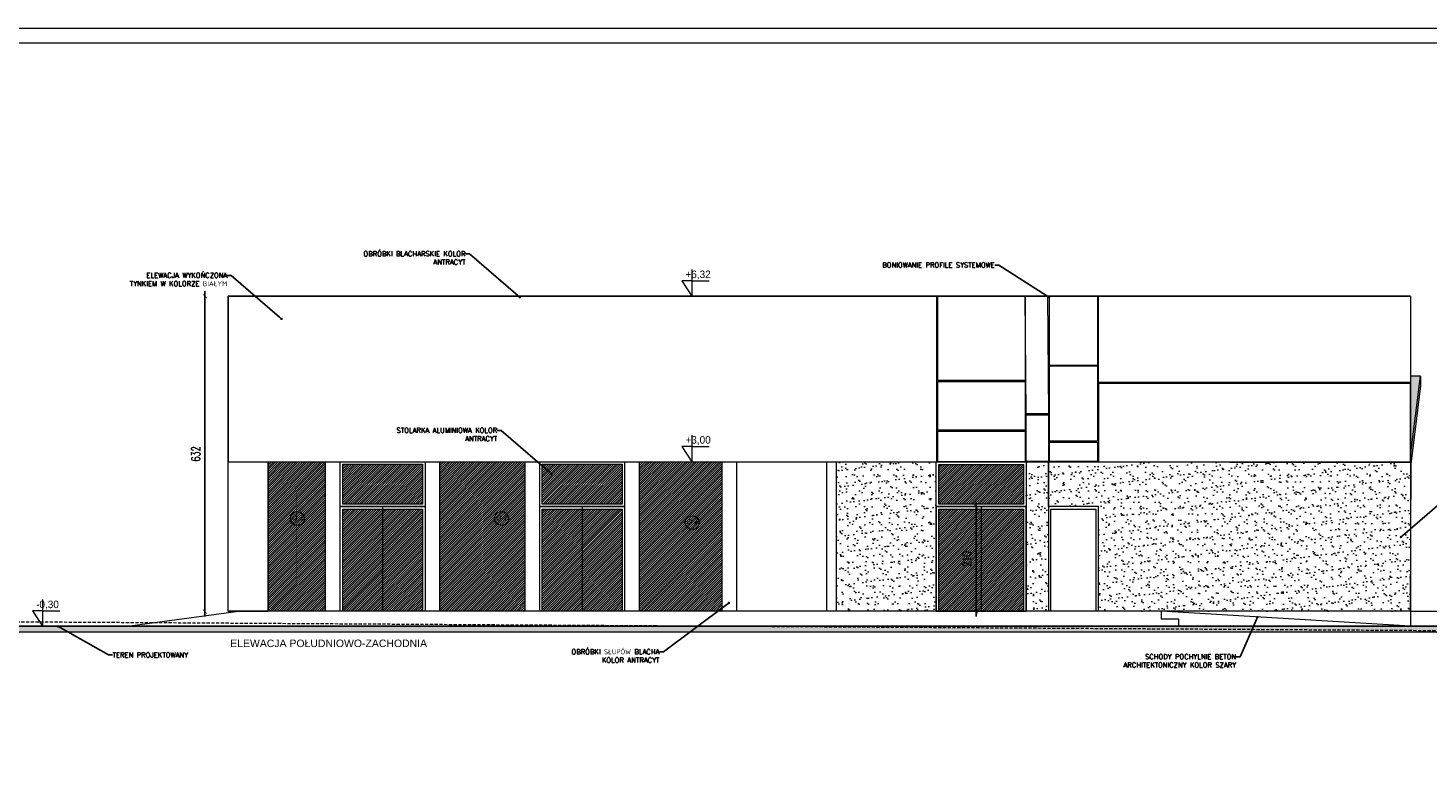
# Model space of a CAD drawing. Header units: millimetres. Extents: x -115268 to 140687, y -37779 to 24471.
# Tile 79 of 256: x 44469 to 47276, y -4547 to -3062. Entities that reach past the tile are written whole.
import ezdxf
from ezdxf import colors
from ezdxf.entities.mleader import LeaderData, LeaderLine
from ezdxf.math import Vec2, Vec3

# ---------------------------------------------------------------- set-up
doc = ezdxf.new("R2010")
doc.units = ezdxf.units.MM
doc.header["$PDMODE"] = 2
doc.header["$PDSIZE"] = 1
doc.linetypes.add('DASHED', pattern=[19.05, 12.7, -6.35])
doc.layers.get('0').update_dxf_attribs({"lineweight": 9})
for name, color, linetype, lineweight in [('A_CIENKA', 7, 'Continuous', 9), ('A_HATCH', 8, 'Continuous', 9), ('A_PRZERYW', 8, 'DASHED', 9), ('A_RAMKA', 7, 'Continuous', 9), ('A_WIDOK', 253, 'Continuous', 9), ('\x9dciany', 7, 'Continuous', 9)]:
    doc.layers.add(name, color=color, linetype=linetype, lineweight=lineweight)
doc.layers.add('A_WYMIAR', color=253, linetype='Continuous', lineweight=5, transparency=0.2)
doc.styles.add('Arial', font='arial.ttf')
doc.styles.add('romans 1-100', font='romans.shx', dxfattribs={"width": 0.7, "height": 17})
doc.dimstyles.new('___SKALA_1_100', dxfattribs={"dimscale": 10, "dimtxt": 17, "dimasz": 0.8, "dimexe": 2, "dimexo": 2, "dimgap": 1, "dimtad": 1, "dimdec": 4, "dimrnd": 0.5, "dimdsep": 46, "dimtxsty": 'romans 1-100', "dimblk": 'ARCHTICK', "dimcen": 0.1, "dimdle": 1, "dimse1": 1, "dimse2": 1, "dimadec": 0, "dimazin": 0, "dimtfac": 1, "dimtdec": 4, "dimtix": 1, "dimtmove": 0, "dimatfit": 3, "dimldrblk": 'ARCHTICK', "dimfxl": 6, "dimfxlon": 1, "dimtolj": 1, "dimarcsym": 0})
pattern_1 = [(37.5, (7236.782, 5995.005), (-0.800016, 24.470662), [0, -19.304, 0, -21.59, 0, -20.6375]), (7.5, (7236.782, 5995.005), (22.476164, 35.841255), [0, -10.414, 0, -17.399, 0, -6.6675]), (327.5, (7221.161, 5995.005), (39.549619, 0.071859), [0, -6.35, 0, -22.86, 0, -29.845]), (317.5, (7221.16, 5995.005), (38.177823, 11.146466), [0, -3.175, 0, -14.986, 0, -17.145])]

# ---------------------------------------------------------------- blocks, each defined once
blk = doc.blocks.new('_Dot')
at = {"color": 0, "linetype": 'ByBlock', "lineweight": -2}
blk.add_line((-0.5, 0), (-1, 0), dxfattribs=at)
at = {"color": 0, "linetype": 'ByBlock', "const_width": 0.5}
blk.add_lwpolyline([(-0.25, 0, 1), (0.25, 0, 1)], format="xyb", close=True, dxfattribs=at)
blk = doc.blocks.new('_ArchTick')
at = {"color": 0, "linetype": 'ByBlock', "const_width": 0.15}
blk.add_lwpolyline([(-0.5, -0.5), (0.5, 0.5)], dxfattribs=at)
blk = doc.blocks.new('*D790')
at = {"layer": 'A_WIDOK', "color": 0, "lineweight": -2, "transparency": 16777216}
blk.add_line((44823.9, -3589.7), (44823.9, -4241.7), dxfattribs=at)
at = {"layer": 'Defpoints', "color": 0, "transparency": 16777216}
for p in [(44870.1, -3599.7), (44823.9, -4231.7), (44870.1, -4231.7)]:
    blk.add_point(p, dxfattribs=at)
at = {"layer": 'A_WIDOK', "color": 0, "lineweight": -2, "transparency": 16777216, "xscale": 8, "yscale": 8, "zscale": 8}
for p, rotation in [((44823.9, -3599.7), 90), ((44823.9, -4231.7), 270)]:
    blk.add_blockref('_ArchTick', p, dxfattribs=dict(at, rotation=rotation))
at = {"layer": 'A_WIDOK', "color": 0, "transparency": 16777216, "insert": (44805.4, -3915.7), "char_height": 17, "attachment_point": 5, "rotation": 90, "style": 'romans 1-100'}
blk.add_mtext('\\A1;632', dxfattribs=at)
blk = doc.blocks.new('*D585')
at = {"layer": 'A_WYMIAR', "color": 0, "lineweight": -2, "transparency": 16777216}
blk.add_line((46369.9, -4241.4), (46369.9, -4011.4), dxfattribs=at)
at = {"layer": 'Defpoints', "color": 0, "transparency": 16777216}
for p in [(46369.9, -4021.4), (46369.9, -4021.4), (46369.9, -4231.4)]:
    blk.add_point(p, dxfattribs=at)
at = {"layer": 'A_WYMIAR', "color": 0, "lineweight": -2, "transparency": 16777216, "xscale": 8, "yscale": 8, "zscale": 8}
for p, rotation in [((46369.9, -4021.4), 90), ((46369.9, -4231.4), 270)]:
    blk.add_blockref('_ArchTick', p, dxfattribs=dict(at, rotation=rotation))
at = {"layer": 'A_WYMIAR', "color": 0, "transparency": 16777216, "insert": (46351.4, -4126.4), "char_height": 17, "attachment_point": 5, "rotation": 90, "style": 'romans 1-100'}
blk.add_mtext('\\A1;210', dxfattribs=at)

msp = doc.modelspace()

# ---------------------------------------------------------------- hatches: boundary and pattern name
at = {"layer": 'A_CIENKA', "transparency": 33554534}
h = msp.add_hatch(color=32, dxfattribs=at)
h.dxf.hatch_style = 1
h.paths.add_polyline_path([(47260.71591, -3759.57586), (47240.78906, -3759.57586), (47240.78906, -3774.83482), (47240.79355, -3774.83482), (47240.79355, -3919.08471)])
h.paths.add_polyline_path([(47260.71591, -3779.57585), (47260.71591, -3759.57586), (47240.79355, -3919.08471), (47240.79355, -3931.39335), (47240.79352, -3933.18285), (47241.22149, -3933.1839), (47241.21307, -3936.08248)])
at = {"layer": 'A_HATCH', "true_color": 0x000000, "transparency": 33554559}
h = msp.add_hatch(color=18, dxfattribs=at)
h.dxf.hatch_style = 1
h.paths.add_polyline_path([(47808.12011, -4272.69777), (47808.12011, -4261.15667), (44322.30594, -4261.15667), (44322.30594, -4272.69777)])
at = {"layer": '\x9dciany', "true_color": 0x636466, "transparency": 33554534}
h = msp.add_hatch(dxfattribs=at)
h.set_pattern_fill('ANSI31', color=251, angle=-2e-14)
h.paths.add_polyline_path([(45860.04868, -3931.39185), (45695.04868, -3931.39185), (45695.04868, -4231.15805), (45860.04868, -4231.15805)])
h.paths.add_polyline_path([(45659.96009, -4026.15598), (45499.96009, -4026.15667), (45500.13728, -4231.15805), (45660.13728, -4231.15736)])
h.paths.add_polyline_path([(45465.04868, -3931.39121), (45295.04868, -3931.39121), (45295.04868, -4231.15805), (45465.04868, -4231.15805)])
h.paths.add_polyline_path([(45259.95959, -4026.15598), (45099.95959, -4026.15598), (45100.13778, -4231.15736), (45260.13778, -4231.15736)])
h.paths.add_polyline_path([(45065.04868, -3931.39066), (44950.23867, -3931.39066), (44950.23867, -4231.15805), (45065.04868, -4231.15805)])
h.paths.add_polyline_path([(46069.96675, -4231.15667), (45887.66949, -4231.15667), (45887.66949, -4231.15805), (46069.96675, -4231.15805)])
h = msp.add_hatch(dxfattribs=at)
h.set_pattern_fill('ANSI31', color=251, angle=-2e-14)
h.paths.add_polyline_path([(45260.04868, -3936.39088), (45100.04868, -3936.39088), (45100.04868, -4016.15667), (45260.04868, -4016.15667)])
h = msp.add_hatch(dxfattribs=at)
h.set_pattern_fill('ANSI31', color=251, angle=-2e-14)
h.paths.add_polyline_path([(45660.04868, -3936.39088), (45500.04868, -3936.39088), (45500.04868, -4016.15667), (45660.04868, -4016.15667)])
at = {"layer": '\x9dciany', "true_color": 0x136734}
h = msp.add_hatch(dxfattribs=at)
h.set_pattern_fill('AR-SAND', color=116, scale=0.5)
h.set_pattern_definition(pattern_1)
h.paths.add_polyline_path([(46470.04972, -3931.3925), (46470.04972, -4021.15667), (46290.05004, -4021.39426), (46290.05004, -3931.63009), (46090.0564, -3931.3925), (46090.0564, -4230.80972), (46290.05004, -4230.80972), (46290.05004, -4021.39507), (46470.04972, -4021.39507), (46470.04972, -4230.80972), (46515.05533, -4230.80972), (46515.05533, -4021.39537), (46515.04975, -4021.39537), (46515.04986, -3931.3925)])
at = {"layer": '\x9dciany', "true_color": 0x636466, "transparency": 33554534}
h = msp.add_hatch(dxfattribs=at)
h.set_pattern_fill('ANSI31', color=251, angle=-2e-14)
h.paths.add_polyline_path([(46465.04972, -3936.62928), (46295.05004, -3936.62928), (46295.05004, -4016.39507), (46465.04972, -4016.39507)])
at = {"layer": '\x9dciany', "true_color": 0x136734}
h = msp.add_hatch(dxfattribs=at)
h.set_pattern_fill('AR-SAND', color=116, scale=0.5)
h.set_pattern_definition(pattern_1)
h.paths.add_polyline_path([(47240.78906, -3933.18197), (46515.07776, -3931.39546), (46515.07776, -4021.39537), (46615.04869, -4021.39561), (46615.04817, -4231.15805), (47240.70943, -4231.15805), (47240.78906, -4203.72077)])
at = {"layer": '\x9dciany', "true_color": 0x636466, "transparency": 33554534}
h = msp.add_hatch(dxfattribs=at)
h.set_pattern_fill('ANSI31', color=251, angle=-2e-14)
h.paths.add_polyline_path([(46380.04988, -4026.39507), (46295.05004, -4026.39507), (46295.05004, -4230.80972), (46380.04988, -4230.80972)])
h.paths.add_polyline_path([(46465.04972, -4026.39507), (46380.04988, -4026.39507), (46380.04988, -4230.80972), (46465.04972, -4230.80972)])

# ---------------------------------------------------------------- linework, layer by layer
at = {"ltscale": 0.5}
for points in [[(45095.04868, -3931.39088), (45265.04868, -3931.39088), (45265.04868, -4021.15667), (45095.04868, -4021.15667)], [(45100.04868, -3936.39088), (45260.04868, -3936.39088), (45260.04868, -4016.15667), (45100.04868, -4016.15667)], [(45495.04868, -3931.39088), (45665.04868, -3931.39088), (45665.04868, -4021.15667), (45495.04868, -4021.15667)], [(45500.04868, -3936.39088), (45660.04868, -3936.39088), (45660.04868, -4016.15667), (45500.04868, -4016.15667)], [(46290.05004, -3931.62928), (46470.04972, -3931.62928), (46470.04972, -4021.39507), (46290.05004, -4021.39507)], [(46295.05004, -3936.62928), (46465.04972, -3936.62928), (46465.04972, -4016.39507), (46295.05004, -4016.39507)], [(46520.04975, -4026.39537), (46610.04868, -4026.39537), (46610.04868, -4231.15667), (46520.04975, -4231.15667)]]:
    msp.add_lwpolyline(points, close=True, dxfattribs=at)
for points in [[(45095.04868, -4231.15667), (45095.04868, -4021.15667), (45265.04868, -4021.15667), (45265.04868, -4231.15667)], [(45100.04868, -4231.15667), (45100.04868, -4026.15667), (45260.04868, -4026.15667), (45260.04868, -4231.15667)], [(45495.04868, -4231.15667), (45495.04868, -4021.15667), (45665.04868, -4021.15667), (45665.04868, -4231.15667)], [(45500.04868, -4231.15667), (45500.04868, -4026.15667), (45660.04868, -4026.15667), (45660.04868, -4231.15667)]]:
    msp.add_lwpolyline(points, dxfattribs=at)
at = {"color": 8, "ltscale": 0.5}
for points in [[(45180.04868, -4021.15667), (45180.04868, -4231.15667)], [(45580.04868, -4021.15667), (45580.04868, -4231.15667)]]:
    msp.add_lwpolyline(points, dxfattribs=at)
at = {"layer": 'A_CIENKA'}
for p, q in [((45800.10203, -3546.24115), (45800.10203, -3599.6693)), ((45800.10203, -3568.88621), (45780.10203, -3568.88621)), ((45780.10203, -3568.88621), (45800.10203, -3599.6693)), ((45800.10203, -3568.88621), (45835.01243, -3568.88621)), ((44870.05947, -3599.66814), (47240.78906, -3599.66814)), ((44870.05947, -4231.15805), (44870.05947, -3599.66814)), ((46291.15719, -3599.66814), (44870.05947, -3599.66814)), ((44870.05947, -3599.66814), (44870.05947, -3931.27433)), ((46291.15719, -3931.27433), (46291.15719, -3599.66814)), ((47240.78906, -3599.66814), (47240.78906, -4231.15805)), ((45800.10203, -3900.60877), (45780.10203, -3900.60877)), ((45780.10203, -3900.60877), (45800.10203, -3931.39185)), ((45800.10203, -3877.96371), (45800.10203, -3931.39185)), ((45800.10203, -3900.60877), (45835.01243, -3900.60877)), ((44870.05947, -3931.27433), (46291.15719, -3931.27433)), ((44498.21112, -4207.72852), (44498.21112, -4261.15667)), ((44498.21112, -4230.37359), (44478.21112, -4230.37359)), ((44478.21112, -4230.37359), (44498.21112, -4261.15667)), ((44498.21112, -4230.37359), (44533.12152, -4230.37359)), ((47240.78906, -4231.15805), (44870.05947, -4231.15805)), ((47240.78906, -4231.15667), (47384.35484, -4231.15667)), ((47808.12011, -4261.15667), (44322.30594, -4261.15667)), ((47808.12011, -4261.15805), (44705.4071, -4261.15805))]:
    msp.add_line(p, q, dxfattribs=at)
at = {"layer": 'A_CIENKA', "color": 8}
for p, q in [((47240.78906, -3599.66814), (44870.05947, -3599.66814)), ((47240.78906, -4231.15667), (44870.05947, -4231.15667))]:
    msp.add_line(p, q, dxfattribs=at)
at = {"layer": 'A_CIENKA', "color": 0}
for p, q in [((44668.28906, -4261.15667), (44890.78906, -4231.15667)), ((47240.78906, -4261.15667), (46740.78906, -4231.15667)), ((47240.78906, -4231.15805), (47240.78906, -4261.15805))]:
    msp.add_line(p, q, dxfattribs=at)
at = {"layer": 'A_CIENKA'}
for points in [[(44142.30594, -3062.13865), (48342.30594, -3062.13865), (48342.30594, -6032.13865), (44142.30594, -6032.13865), (44142.30594, -3062.13865)], [(47240.79355, -3919.08471), (47260.71591, -3759.57586), (47240.79355, -3759.57586)], [(47260.71591, -3759.57586), (47260.71591, -3779.57585), (47241.21307, -3936.08248)]]:
    msp.add_lwpolyline(points, dxfattribs=at)
for points in [[(46293.15719, -3599.66814), (46468.05993, -3599.66814), (46468.05993, -3768.7701), (46293.15719, -3768.7701)], [(46515.05533, -3835.37374), (46470.05993, -3835.37374), (46468.06128, -3599.66814), (46513.05668, -3599.66814)], [(46613.05508, -3890.1189), (46517.05981, -3890.1189), (46517.05981, -3599.66814), (46613.05508, -3599.66814)], [(46615.05956, -3599.66814), (47240.78906, -3599.66814), (47240.78906, -3772.83188), (46615.05956, -3772.83188)], [(46517.05981, -3737.6299), (46613.05957, -3737.6299), (46613.05957, -3739.68645), (46517.05981, -3739.68645)], [(46293.15719, -3770.76982), (46468.05545, -3770.76982), (46468.05545, -3868.30627), (46293.15719, -3868.30627)], [(47240.79355, -3774.83482), (46615.05508, -3774.83482), (46615.05508, -3931.39335), (47240.79355, -3931.39335)], [(46470.05993, -3837.37223), (46515.05533, -3837.37223), (46515.05533, -3931.09069), (46470.05993, -3931.09069)], [(46293.15719, -3870.30455), (46468.05993, -3870.30455), (46468.05993, -3931.3571), (46293.15719, -3931.3571)], [(46517.05981, -3892.11731), (46613.05508, -3892.11731), (46613.05508, -3930.80996), (46517.05981, -3930.80996)], [(44870.05947, -3931.39335), (44950.23867, -3931.39335), (44950.23867, -4231.24652), (44870.05947, -4231.24652)], [(44950.23867, -3931.39066), (45065.04868, -3931.39066), (45065.04868, -4231.15805), (44950.23867, -4231.15805)], [(45295.04868, -3931.39121), (45465.04868, -3931.39121), (45465.04868, -4231.15805), (45295.04868, -4231.15805)], [(45695.04868, -3931.39185), (45860.04868, -3931.39185), (45860.04868, -4231.15805), (45695.04868, -4231.15805)], [(45890.04868, -3931.42098), (46069.96675, -3931.42098), (46069.96675, -4231.15805), (45890.04868, -4231.15805)], [(46090.0564, -3931.3925), (46515.07776, -3931.3925), (46515.07776, -4230.80972), (46090.0564, -4230.80972)], [(46515.04986, -3931.39539), (47241.22149, -3933.1839), (47240.35664, -4231.15805), (46615.04817, -4231.15805), (46615.04869, -4021.39561), (46515.04975, -4021.39537)], [(46290.05004, -4021.39507), (46470.04972, -4021.39507), (46470.04972, -4231.39525), (46290.05004, -4231.39525)], [(46295.05004, -4026.39507), (46465.04972, -4026.39507), (46465.04972, -4230.80972), (46295.05004, -4230.80972)]]:
    msp.add_lwpolyline(points, close=True, dxfattribs=at)
at = {"layer": 'A_CIENKA', "color": 0}
msp.add_lwpolyline([(46740.78906, -4231.15667), (46740.78906, -4246.15667), (46775.78906, -4246.15667), (46775.78906, -4261.15667)], dxfattribs=at)
at = {"layer": 'A_HATCH'}
msp.add_lwpolyline([(47808.12011, -4272.69777), (44322.30594, -4272.69777), (44322.30594, -4261.15667), (47808.12011, -4261.15667)], dxfattribs=at)
msp.add_lwpolyline([(47808.12011, -4272.69777), (44322.30594, -4272.69777), (44322.30594, -4261.15667), (47808.12011, -4261.15667)], dxfattribs=at)
at = {"layer": 'A_PRZERYW', "ltscale": 0.5}
msp.add_line((44322.30594, -4251.16888), (47808.12011, -4272.69777), dxfattribs=at)
at = {"layer": 'A_RAMKA'}
msp.add_lwpolyline([(44322.30594, -3092.13865), (48308.12011, -3092.13865), (48308.12011, -6002.13865), (44322.30594, -6002.13865)], close=True, dxfattribs=at)
at = {"layer": 'A_WYMIAR', "ltscale": 10}
for centre in [(45008.99187, -4045.2177), (45418.41856, -4045.2177), (45800.54993, -4053.40025)]:
    msp.add_circle(centre, 13.90315, dxfattribs=at)
at = {"layer": '\x9dciany', "color": 8}
msp.add_line((46380.04988, -4021.39507), (46380.04988, -4230.80972), dxfattribs=at)
msp.add_lwpolyline([(46090.0564, -3931.3925), (46515.05533, -3931.09069), (46515.05533, -4231.15805), (46470.04972, -4230.80972), (46470.04972, -4021.39507), (46290.05004, -4021.39507), (46290.05004, -4231.39525), (46090.0564, -4230.80972)], close=True, dxfattribs=at)

# ---------------------------------------------------------------- texts
at = {"color": 0, "insert": (44871.78435, -4287.80566), "char_height": 15, "width": 400, "attachment_point": 1, "style": 'Arial'}
msp.add_mtext('\\pxqc;ELEWACJA POŁUDNIOWO-ZACHODNIA', dxfattribs=at)
at = {"layer": 'A_CIENKA', "char_height": 15, "attachment_point": 1}
for s, width, heights, insert in [('+6,32', 104.1528188, [0], (45787.11379, -3548.27049)), ('+3,00', 48.770906, [0], (45787.11379, -3879.99305)), ('-0,30', 48.770906, [48.77091], (44485.22288, -4209.75786))]:
    msp.add_mtext_dynamic_manual_height_columns(s, width=width, gutter_width=17.5, heights=heights, dxfattribs=dict(at, insert=insert))
at = {"layer": 'A_WYMIAR', "char_height": 10, "attachment_point": 1, "style": 'Arial'}
for s, insert in [('O.3', (44998.03864, -4038.63334)), ('O.2', (45407.46534, -4038.63334)), ('O.2', (45789.59671, -4046.81589))]:
    msp.add_mtext_dynamic_manual_height_columns(s, width=473.6976626, gutter_width=1.25, heights=[9.22219], dxfattribs=dict(at, insert=insert))

# ---------------------------------------------------------------- dimensions: what is measured, and where the dimension line sits
at = {"layer": 'A_WIDOK', "color": 0}
dim = msp.add_linear_dim(base=(44823.92378, -4231.65667), p1=(44870.05947, -3599.66814), p2=(44870.05947, -4231.65667), angle=90, dimstyle='___SKALA_1_100', dxfattribs=at)
dim.commit()
dim.dimension.update_dxf_attribs({"geometry": '*D790', "text_midpoint": (44805.42378, -3915.66241)})
at = {"layer": 'A_WYMIAR'}
dim = msp.add_linear_dim(base=(46369.91219, -4021.39507), p1=(46369.91219, -4231.39525), p2=(46369.91219, -4021.39507), angle=90, dimstyle='___SKALA_1_100', dxfattribs=at)
dim.commit()
dim.dimension.update_dxf_attribs({"geometry": '*D585', "text_midpoint": (46351.41219, -4126.39516)})

# ---------------------------------------------------------------- leaders
at = {"layer": 'A_CIENKA'}
ml = msp.add_multileader_mtext('Standard', dxfattribs=at)
ml.set_content('{\\Fromans.shx;OBRÓBKI BLACHARSKIE KOLOR ANTRACYT}', color=256)
ml.set_leader_properties()
ml.set_arrow_properties(name='DOT')
ml.build(insert=Vec2(0, 0))
ml.multileader.update_dxf_attribs({"arrow_head_size": 5})
ctx = ml.context
ctx.base_point, ctx.char_height, ctx.arrow_head_size, ctx.landing_gap_size, ctx.plane_origin = Vec3(45117.40195, -3514.64407), 10, 5, 0.09, Vec3(45193.82856, -3680.63116)
ctx.text_align_type = 2
notes = []
notes.append((ctx, [(0, (1, 1, 0), (45354.15338, -3514.64407), (-1, 0), 8, [(0, [(45454.93499, -3601.76452)], 0, [])])]))
ctx.mtext.insert, ctx.mtext.width, ctx.mtext.alignment, ctx.mtext.flow_direction = Vec3(45346.06338, -3509.64407), 239.2869378, 3, 5
ml = msp.add_multileader_mtext('Standard', dxfattribs=at)
ml.set_content('{\\Fromans.shx;BONIOWANIE PROFILE SYSTEMOWE}', color=256)
ml.set_leader_properties()
ml.set_arrow_properties(name='DOT')
ml.build(insert=Vec2(0, 0))
ml.multileader.update_dxf_attribs({"arrow_head_size": 5})
ctx = ml.context
ctx.base_point, ctx.char_height, ctx.arrow_head_size, ctx.landing_gap_size, ctx.plane_origin = Vec3(46251.5089, -3537.23346), 10, 5, 0.09, Vec3(46255.07836, -3703.17054)
ctx.text_align_type = 2
notes.append((ctx, [(0, (1, 1, 0), (46415.40318, -3537.23346), (-1, 0), 8, [(0, [(46516.18479, -3601.6681)], 0, [])])]))
ctx.mtext.insert, ctx.mtext.width, ctx.mtext.alignment, ctx.mtext.flow_direction = Vec3(46407.31318, -3532.23346), 239.2869378, 3, 5
ml = msp.add_multileader_mtext('Standard', dxfattribs=at)
ml.set_content('{\\Fromans|c238;ELEWACJA WYKOŃCZONA TYNKIEM W KOLORZE BIAŁYM}', color=256)
ml.set_leader_properties()
ml.set_arrow_properties(name='DOT')
ml.build(insert=Vec2(0, 0))
ml.multileader.update_dxf_attribs({"arrow_head_size": 5})
ctx = ml.context
ctx.base_point, ctx.char_height, ctx.arrow_head_size, ctx.landing_gap_size, ctx.plane_origin = Vec3(44649.81839, -3557.89695), 10, 5, 0.09, Vec3(44716.245, -3723.88404)
ctx.text_align_type = 2
notes.append((ctx, [(0, (1, 1, 0), (44876.56982, -3557.89695), (-1, 0), 8, [(0, [(44977.35143, -3645.0174)], 0, [])])]))
ctx.mtext.insert, ctx.mtext.width, ctx.mtext.alignment, ctx.mtext.flow_direction = Vec3(44868.47982, -3552.84695), 239.2869378, 3, 5
ml = msp.add_multileader_mtext('Standard', dxfattribs=at)
ml.set_content('{\\Fromans.shx;STOLARKA ALUMINIOWA KOLOR ANTRACYT}', color=256)
ml.set_leader_properties()
ml.set_arrow_properties(name='DOT')
ml.build(insert=Vec2(0, 0))
ml.multileader.update_dxf_attribs({"arrow_head_size": 5})
ctx = ml.context
ctx.base_point, ctx.char_height, ctx.arrow_head_size, ctx.landing_gap_size, ctx.plane_origin = Vec3(45183.46724, -3868.46319), 10, 5, 0.09, Vec3(45257.5129, -4034.45027)
ctx.text_align_type = 2
notes.append((ctx, [(0, (1, 1, 0), (45417.83772, -3868.46319), (-1, 0), 8, [(0, [(45518.61933, -3955.58364)], 0, [])])]))
ctx.mtext.insert, ctx.mtext.width, ctx.mtext.alignment, ctx.mtext.flow_direction = Vec3(45409.74772, -3863.46319), 239.2869378, 3, 5
ml = msp.add_multileader_mtext('Standard', dxfattribs=at)
ml.set_content('{\\Fromans.shx;ZIELONA ŚCIANA RUSZT SYSTEMOWY}', color=256)
ml.set_leader_properties()
ml.set_arrow_properties(name='DOT')
ml.build(insert=Vec2(0, 0))
ml.multileader.update_dxf_attribs({"arrow_head_size": 5})
ctx = ml.context
ctx.base_point, ctx.char_height, ctx.arrow_head_size, ctx.landing_gap_size, ctx.plane_origin = Vec3(47330.72348, -3995.12393), 10, 5, 0.09, Vec3(47297.62628, -4161.11101)
notes.append((ctx, [(0, (1, 1, 0), (47322.72348, -3995.12393), (1, 0), 8, [(0, [(47221.76832, -4082.24438)], 0, [])])]))
ctx.mtext.insert, ctx.mtext.width, ctx.mtext.flow_direction = Vec3(47330.81348, -3990.12393), 239.2869378, 5
ml = msp.add_multileader_mtext('Standard', dxfattribs=at)
ml.set_content('{\\Fromans.shx;OBRÓBKI SŁUPÓW BLACHA KOLOR ANTRACYT}', color=256)
ml.set_leader_properties()
ml.set_arrow_properties(name='DOT')
ml.build(insert=Vec2(0, 0))
ml.multileader.update_dxf_attribs({"arrow_head_size": 5})
ctx = ml.context
ctx.base_point, ctx.char_height, ctx.arrow_head_size, ctx.landing_gap_size, ctx.plane_origin = Vec3(45536.6912, -4312.30428), 10, 5, 0.09, Vec3(45582.64162, -4478.29136)
ctx.text_align_type = 2
notes.append((ctx, [(0, (1, 1, 0), (45742.96644, -4312.30428), (-1, 0), 8, [(0, [(45873.97424, -4214.52496)], 0, [])])]))
ctx.mtext.insert, ctx.mtext.width, ctx.mtext.alignment, ctx.mtext.flow_direction = Vec3(45734.87644, -4307.30428), 239.2869378, 3, 5
ml = msp.add_multileader_mtext('Standard', dxfattribs=at)
ml.set_content('{\\Fromans.shx;TEREN PROJEKTOWANY}', color=256)
ml.set_leader_properties()
ml.set_arrow_properties(name='DOT')
ml.build(insert=Vec2(0, 0))
ml.multileader.update_dxf_attribs({"arrow_head_size": 5})
ctx = ml.context
ctx.base_point, ctx.char_height, ctx.arrow_head_size, ctx.landing_gap_size, ctx.plane_origin = Vec3(44638.35178, -4318.60085), 10, 5, 0.09, Vec3(44605.25457, -4484.23794)
notes.append((ctx, [(0, (1, 1, 0), (44630.35178, -4318.60085), (1, 0), 8, [(0, [(44529.46431, -4261.3941)], 0, [])])]))
ctx.mtext.insert, ctx.mtext.width, ctx.mtext.flow_direction = Vec3(44638.44178, -4313.60085), 239.2869378, 5
ml = msp.add_multileader_mtext('Standard', dxfattribs=at)
ml.set_content('{\\Fromans|c238;SCHODY POCHYLNIE BETON ARCHITEKTONICZNY KOLOR SZARY}', color=256)
ml.set_leader_properties()
ml.set_arrow_properties(name='DOT')
ml.build(insert=Vec2(0, 0))
ml.multileader.update_dxf_attribs({"arrow_head_size": 5})
ctx = ml.context
ctx.base_point, ctx.char_height, ctx.arrow_head_size, ctx.landing_gap_size, ctx.plane_origin = Vec3(46636.33932, -4322.04905), 10, 5, 0.09, Vec3(46738.95641, -4487.98613)
ctx.text_align_type = 2
notes.append((ctx, [(0, (1, 1, 0), (46899.28123, -4322.04905), (-1, 0), 8, [(0, [(46933.76965, -4242.7355)], 0, [])])]))
ctx.mtext.insert, ctx.mtext.width, ctx.mtext.alignment, ctx.mtext.flow_direction = Vec3(46891.19123, -4317.04905), 265.8188433, 3, 5
for ctx, leaders in notes:
    for number, flags, end, landing, length, lines in leaders:
        leader = LeaderData()
        leader.index, (leader.has_last_leader_line, leader.has_dogleg_vector, leader.attachment_direction) = number, flags
        leader.last_leader_point, leader.dogleg_vector, leader.dogleg_length = Vec3(end), Vec3(landing), length
        for number, points, colour, breaks in lines:
            line = LeaderLine()
            line.index, line.vertices, line.color, line.breaks = number, Vec3.list(points), colors.encode_raw_color(colour), breaks
            leader.lines.append(line)
        ctx.leaders.append(leader)

doc.saveas('drawing.dxf')
